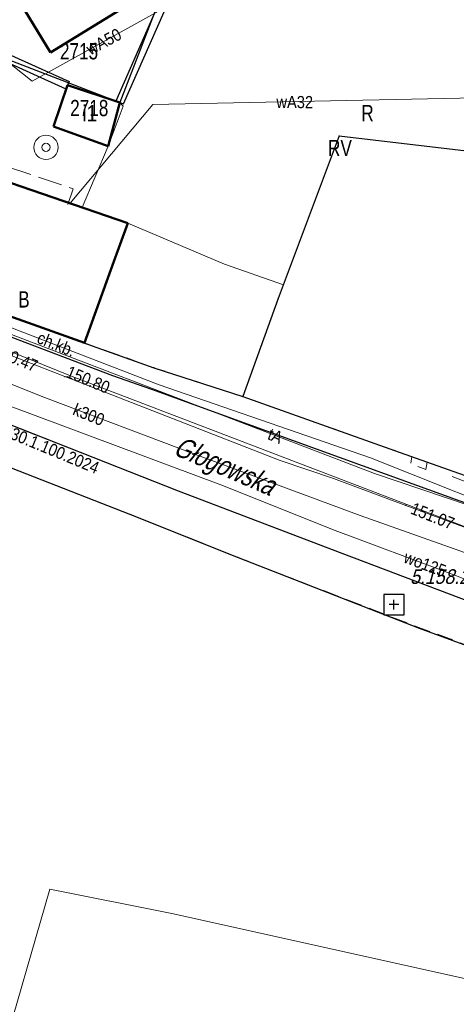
# Model space of a CAD drawing. Header units: metres. Extents: x 5552311 to 5555313, y 5709371 to 5712599.
# Tile 34 of 71: x 5554667 to 5554694, y 5710523 to 5710584. Entities that reach past the tile are written whole.
import ezdxf
from ezdxf.enums import TextEntityAlignment as Align

# ---------------------------------------------------------------- set-up
doc = ezdxf.new("R2010")
doc.units = ezdxf.units.M
doc.header["$MEASUREMENT"] = 0
doc.linetypes.add('1.0_0.5', pattern=[1.5, 1, -0.5])
doc.linetypes.add('1.5_0.5', pattern=[2, 1.5, -0.5])
doc.layers.get('0').update_dxf_attribs({"color": 2, "linetype": 'CONTINUOUS', "lineweight": 5})
for name, color, linetype in [('203-punkt graniczny', 7, 'CONTINUOUS'), ('209-oznaczenie konturu klasyfikacyjnego', 7, 'CONTINUOUS'), ('210-oznaczenie konturu użytku gruntowego', 60, 'CONTINUOUS'), ('217-kontur klasyfikacyjny', 7, 'CONTINUOUS'), ('218-kontur użytku gruntowego', 60, 'CONTINUOUS'), ('219-działka ewidencyjna', 7, 'CONTINUOUS'), ('312-budynek ewidencyjny', 7, 'CONTINUOUS'), ('312-oznaczenie budynku ewidencyjnego', 7, 'CONTINUOUS'), ('312-oznaczenie budynku ewidencyjnego-Atr117', 7, 'CONTINUOUS'), ('994-Nazwa ulicy', 7, 'CONTINUOUS'), ('chodnik', 7, 'CONTINUOUS'), ('chodnik-Atr17', 7, 'CONTINUOUS'), ('jezdnia', 7, 'CONTINUOUS'), ('krawężnik', 7, 'CONTINUOUS'), ('przewód elektroenergetyczny podziemny', 7, 'CONTINUOUS'), ('przewód gazowy', 7, 'CONTINUOUS'), ('przewód kanalizacyjny', 7, 'CONTINUOUS'), ('przewód kanalizacyjny-Atr1', 7, 'CONTINUOUS'), ('przewód telekomunikacyjny podziemny', 7, 'CONTINUOUS'), ('przewód telekomunikacyjny podziemny - ob. projektowany-Atr1', 7, 'CONTINUOUS'), ('przewód telekomunikacyjny podziemny-Atr1', 7, 'CONTINUOUS'), ('przewód wodociągowy', 7, 'CONTINUOUS'), ('przewód wodociągowy - ob. projektowany', 7, 'CONTINUOUS'), ('przewód wodociągowy-Atr1', 7, 'CONTINUOUS'), ('rzedna', 7, 'CONTINUOUS'), ('rzedna-Atr2', 7, 'CONTINUOUS'), ('studnia zwykła', 7, 'CONTINUOUS'), ('Szczegółowa osnowa geodezyjna pozioma', 7, 'CONTINUOUS'), ('Szczegółowa osnowa geodezyjna pozioma-Atr103', 7, 'CONTINUOUS'), ('ściana oporowa (linia)', 7, 'CONTINUOUS')]:
    doc.layers.add(name, color=color, linetype=linetype)
doc.styles.get("Standard").update_dxf_attribs({"font": 'Working1250', "width": 0.75})
doc.linetypes.add('otdn_500', pattern='A,5,0,[21,ksztalty.shx,S=0.5,R=0,X=0,Y=0]', length=5)

# ---------------------------------------------------------------- blocks, each defined once
blk = doc.blocks.new('203')
at = {"linetype": 'Continuous', "lineweight": 0}
h = blk.add_hatch(color=94, dxfattribs=at)
edge = h.paths.add_edge_path()
edge.add_arc((0, 0), 0.045, 0, 360)
blk = doc.blocks.new('US13')
at = {"color": 0, "linetype": 'Continuous', "lineweight": 13}
for radius in [0.75, 0.25]:
    blk.add_circle((0, 0), radius, dxfattribs=at)
blk = doc.blocks.new('PW01')
at = {"linetype": 'Continuous', "lineweight": 13}
h = blk.add_hatch(color=0, dxfattribs=at)
edge = h.paths.add_edge_path()
edge.add_arc((0, 0), 0.045, 0, 360)
blk = doc.blocks.new('OSSP')
at = {"color": 0}
for p, q in [((-0.626, 0.625), (-0.626, -0.625)), ((-0.626, 0.625), (-0.626, -0.625)), ((0.624, 0.625), (-0.626, 0.625)), ((0.624, 0.625), (-0.626, 0.625)), ((0.624, -0.625), (0.624, 0.625)), ((0.624, -0.625), (0.624, 0.625)), ((0.3, 0), (-0.3, 0)), ((0.3, 0), (-0.3, 0)), ((0, -0.3), (0, 0.3)), ((0, -0.3), (0, 0.3)), ((-0.626, -0.625), (0.624, -0.625)), ((-0.626, -0.625), (0.624, -0.625))]:
    blk.add_line(p, q, dxfattribs=at)

msp = doc.modelspace()

# ---------------------------------------------------------------- linework, layer by layer
at = {"layer": '217-kontur klasyfikacyjny', "color": 3, "linetype": 'Continuous', "lineweight": 18, "flags": 128}
for points in [[(5554676.39, 5710586.89), (5554673.24, 5710578.7)], [(5554673.44, 5710578.47), (5554672.51, 5710576)], [(5554673.24, 5710578.7), (5554673.44, 5710578.47)], [(5554683.31, 5710567.47), (5554686.74, 5710576.63)], [(5554686.74, 5710576.63), (5554697.37, 5710575.39)], [(5554672.51, 5710576), (5554670.92, 5710572.24)], [(5554670.92, 5710572.24), (5554673.74, 5710571.27)], [(5554673.74, 5710571.27), (5554679.69, 5710568.74)], [(5554679.69, 5710568.74), (5554683.31, 5710567.47)]]:
    msp.add_lwpolyline(points, dxfattribs=at)
at = {"layer": '218-kontur użytku gruntowego', "linetype": 'Continuous', "lineweight": 9, "flags": 128}
for points in [[(5554673.24, 5710578.7), (5554676.39, 5710586.89)], [(5554676.39, 5710586.89), (5554673.24, 5710578.7)], [(5554673.24, 5710578.7), (5554665, 5710581.84)], [(5554665, 5710581.84), (5554673.24, 5710578.7)], [(5554672.51, 5710576), (5554673.44, 5710578.47)], [(5554673.44, 5710578.47), (5554672.51, 5710576)], [(5554673.44, 5710578.47), (5554673.24, 5710578.7)], [(5554673.24, 5710578.7), (5554673.44, 5710578.47)], [(5554683.31, 5710567.47), (5554686.74, 5710576.63)], [(5554686.74, 5710576.63), (5554697.37, 5710575.39)], [(5554670.92, 5710572.24), (5554672.51, 5710576)], [(5554672.51, 5710576), (5554670.92, 5710572.24)], [(5554673.74, 5710571.27), (5554670.92, 5710572.24)], [(5554670.92, 5710572.24), (5554673.74, 5710571.27)], [(5554679.69, 5710568.74), (5554673.74, 5710571.27)], [(5554673.74, 5710571.27), (5554679.69, 5710568.74)], [(5554657.41, 5710568.75), (5554675.34, 5710562.38)], [(5554675.34, 5710562.38), (5554657.41, 5710568.75)], [(5554683.31, 5710567.47), (5554679.69, 5710568.74)], [(5554679.69, 5710568.74), (5554683.31, 5710567.47)], [(5554682.99, 5710566.63), (5554683.31, 5710567.47)], [(5554680.82, 5710560.6), (5554682.99, 5710566.63)], [(5554675.34, 5710562.38), (5554680.82, 5710560.6)], [(5554680.82, 5710560.6), (5554675.34, 5710562.38)], [(5554690.16, 5710557.29), (5554680.82, 5710560.6)], [(5554673.9, 5710553.35), (5554658.33, 5710559.41)], [(5554658.33, 5710559.41), (5554673.9, 5710553.35)], [(5554699.71, 5710553.91), (5554690.16, 5710557.29)], [(5554680.52, 5710550.71), (5554673.9, 5710553.35)], [(5554673.9, 5710553.35), (5554680.52, 5710550.71)], [(5554691.67, 5710546.36), (5554680.52, 5710550.71)], [(5554680.52, 5710550.71), (5554691.67, 5710546.36)], [(5554700.19, 5710543.25), (5554691.67, 5710546.36)], [(5554691.67, 5710546.36), (5554700.19, 5710543.25)], [(5554665.77, 5710519.44), (5554668.92, 5710530.3)], [(5554668.92, 5710530.3), (5554676.43, 5710528.8)], [(5554676.43, 5710528.8), (5554695.21, 5710524.65)]]:
    msp.add_lwpolyline(points, dxfattribs=at)
at = {"layer": '219-działka ewidencyjna', "color": 94, "linetype": 'Continuous', "lineweight": 30, "flags": 128}
for points in [[(5554676.39, 5710586.89), (5554673.24, 5710578.7)], [(5554665, 5710581.84), (5554673.24, 5710578.7)], [(5554686.74, 5710576.63), (5554682.99, 5710566.63)], [(5554686.74, 5710576.63), (5554697.37, 5710575.39)], [(5554657.41, 5710568.75), (5554675.34, 5710562.38)], [(5554682.99, 5710566.63), (5554680.82, 5710560.6)], [(5554675.34, 5710562.38), (5554680.82, 5710560.6)], [(5554680.82, 5710560.6), (5554690.16, 5710557.29)], [(5554658.33, 5710559.41), (5554673.9, 5710553.35)], [(5554690.16, 5710557.29), (5554699.71, 5710553.91)], [(5554673.9, 5710553.35), (5554680.52, 5710550.71)], [(5554680.52, 5710550.71), (5554691.67, 5710546.36)], [(5554691.67, 5710546.36), (5554700.19, 5710543.25)]]:
    msp.add_lwpolyline(points, dxfattribs=at)
at = {"layer": '312-budynek ewidencyjny', "color": 8, "linetype": 'Continuous', "lineweight": 50, "flags": 128}
for points in [[(5554668.96, 5710581.76), (5554667.14, 5710584.75)], [(5554673.85, 5710584.76), (5554668.96, 5710581.76)], [(5554669.15, 5710577.22), (5554670.02, 5710579.75)], [(5554670.02, 5710579.75), (5554673.24, 5710578.7)], [(5554673.24, 5710578.7), (5554672.51, 5710576)], [(5554672.51, 5710576), (5554669.15, 5710577.22)], [(5554659.97, 5710575.98), (5554673.74, 5710571.27)], [(5554673.74, 5710571.27), (5554672.86, 5710568.91)], [(5554671.06, 5710563.91), (5554657.42, 5710568.76)], [(5554672.86, 5710568.91), (5554671.06, 5710563.91)]]:
    msp.add_lwpolyline(points, dxfattribs=at)
at = {"layer": 'chodnik', "color": 8, "linetype": '1.0_0.5', "lineweight": 18, "flags": 128}
for points in [[(5554635.54, 5710593.77), (5554634.91, 5710595.04), (5554633.91, 5710593.77), (5554633.75, 5710592.48), (5554638.74, 5710583.42), (5554641.01, 5710580.08), (5554643.71, 5710577.08), (5554646.71, 5710574.28), (5554649.98, 5710571.75), (5554654.48, 5710569.13), (5554657.23, 5710567.94), (5554663.58, 5710565.38), (5554672.78, 5710561.9), (5554675.18, 5710561.06), (5554689.57, 5710555.85), (5554698.78, 5710552.52), (5554710.37, 5710548.38), (5554714.25, 5710546.74), (5554729.82, 5710541.69), (5554742.89, 5710537.3), (5554751.26, 5710534.52), (5554762.58, 5710530.76), (5554774.22, 5710526.97), (5554774.78, 5710528.37), (5554764.27, 5710531.88), (5554751.75, 5710536.33), (5554751.77, 5710536.51), (5554750.8, 5710536.85), (5554747.46, 5710538.23), (5554747.7, 5710540.56), (5554744.66, 5710541.51), (5554744.56, 5710541.2), (5554739.98, 5710542.65), (5554739.84, 5710542.24), (5554738.75, 5710542.66), (5554738.86, 5710543), (5554737.13, 5710543.55), (5554736.94, 5710542.93), (5554735.52, 5710543.39), (5554735.71, 5710544), (5554735.21, 5710544.15), (5554734.57, 5710542.28), (5554734.29, 5710542.36), (5554734.21, 5710542.13), (5554733.69, 5710542.29), (5554733.6, 5710541.98), (5554731.6, 5710542.57), (5554731.71, 5710542.9), (5554731.2, 5710543.05), (5554731.26, 5710543.29), (5554730.98, 5710543.4), (5554731.45, 5710545.01), (5554730.83, 5710545.22), (5554730.25, 5710543.35), (5554729.32, 5710543.64), (5554729.03, 5710543.39), (5554727.46, 5710543.87), (5554727.33, 5710544.25), (5554717.41, 5710547.27), (5554713.9, 5710548.53), (5554699.71, 5710553.91), (5554699.01, 5710554.16), (5554698.93, 5710553.83), (5554698.03, 5710554.16), (5554698.06, 5710554.49), (5554696.65, 5710554.99), (5554696.58, 5710554.63), (5554695.68, 5710554.95), (5554695.75, 5710555.31), (5554694.67, 5710555.69), (5554694.6, 5710555.33), (5554693.68, 5710555.69), (5554693.72, 5710556.03), (5554692.17, 5710556.57), (5554692.08, 5710556.12), (5554691.15, 5710556.47), (5554691.23, 5710556.91), (5554690.16, 5710557.29), (5554680.82, 5710560.6), (5554675.34, 5710562.38), (5554657.42, 5710568.76), (5554652.45, 5710572.15), (5554644.79, 5710578.37), (5554640.8, 5710583.2)], [(5554701.94, 5710544.3), (5554700.74, 5710545.72), (5554686.94, 5710550.95), (5554676.86, 5710554.79), (5554657.36, 5710562.45), (5554644.05, 5710567.69), (5554634.22, 5710571.59), (5554626.43, 5710574.52), (5554620.44, 5710576.15), (5554615.82, 5710578.07), (5554614.07, 5710578.62), (5554612.84, 5710578.98), (5554609.83, 5710579.69), (5554607.1, 5710579.88), (5554604.29, 5710579.54), (5554600.63, 5710578.77), (5554596.7, 5710577.62), (5554593.44, 5710576.59), (5554589.82, 5710575.3), (5554586.34, 5710573.89), (5554582.72, 5710572.29), (5554575.58, 5710569.01), (5554564.32, 5710563.87), (5554562.8, 5710562.57), (5554562.14, 5710560.52), (5554562.19, 5710557.43), (5554569.93, 5710560.88), (5554577.48, 5710564.19), (5554576.33, 5710566.7), (5554590.07, 5710571.3), (5554610.13, 5710577.71), (5554621.39, 5710573.98), (5554633.71, 5710570.24), (5554643.52, 5710566.58), (5554644.29, 5710566.22), (5554644.46, 5710566.66), (5554645.25, 5710566.29), (5554645.11, 5710565.84), (5554645.84, 5710565.51), (5554645.96, 5710565.94), (5554646.76, 5710565.6), (5554646.6, 5710565.15), (5554648.61, 5710564.22), (5554648.79, 5710564.71), (5554649.54, 5710564.32), (5554649.37, 5710563.87), (5554650.83, 5710563.19), (5554650.97, 5710563.67), (5554651.74, 5710563.33), (5554651.6, 5710562.84), (5554652.55, 5710562.39), (5554652.72, 5710562.88), (5554653.52, 5710562.52), (5554653.37, 5710562.02), (5554654.28, 5710561.6), (5554654.43, 5710562.07), (5554655.19, 5710561.74), (5554655.01, 5710561.26), (5554657.89, 5710559.92), (5554658.33, 5710559.41), (5554673.9, 5710553.35), (5554680.52, 5710550.71), (5554691.66, 5710546.4), (5554700.19, 5710543.25), (5554700.94, 5710541.59), (5554701.56, 5710541.41), (5554701.89, 5710542.53)]]:
    msp.add_lwpolyline(points, close=True, dxfattribs=at)
at = {"layer": 'jezdnia', "color": 8, "linetype": '1.5_0.5', "lineweight": 18, "flags": 128}
msp.add_lwpolyline([(5554558, 5710570.33), (5554562.14, 5710560.52), (5554562.8, 5710562.57), (5554564.32, 5710563.87), (5554575.58, 5710569.01), (5554582.72, 5710572.29), (5554586.34, 5710573.89), (5554589.82, 5710575.3), (5554593.44, 5710576.59), (5554596.7, 5710577.62), (5554600.63, 5710578.77), (5554604.29, 5710579.54), (5554607.1, 5710579.88), (5554609.83, 5710579.69), (5554612.84, 5710578.98), (5554614.07, 5710578.62), (5554615.82, 5710578.07), (5554620.44, 5710576.15), (5554626.43, 5710574.52), (5554634.22, 5710571.59), (5554644.05, 5710567.69), (5554657.36, 5710562.45), (5554676.86, 5710554.79), (5554686.94, 5710550.95), (5554700.74, 5710545.72), (5554701.94, 5710544.3), (5554701.89, 5710542.53), (5554701.56, 5710541.41), (5554707.44, 5710538.78), (5554708.55, 5710539.84), (5554708.99, 5710540.24), (5554709.69, 5710540.89), (5554710.98, 5710541.56), (5554712.5, 5710541.41), (5554720.5, 5710538.63), (5554736.78, 5710533.06), (5554749.57, 5710528.78), (5554763.55, 5710524.1), (5554766.07, 5710523.24), (5554782.69, 5710517.85), (5554796.57, 5710513.51), (5554803.14, 5710511.53), (5554825.07, 5710504.76), (5554823.27, 5710511.18), (5554815.61, 5710513.72), (5554799.99, 5710518.83), (5554799.5, 5710519.11), (5554799.2, 5710519.56), (5554798.33, 5710521.27), (5554797.28, 5710521.23), (5554795.45, 5710521.76), (5554793.69, 5710523.21), (5554792.64, 5710522.93), (5554791.5, 5710521.88), (5554790.13, 5710521.95), (5554787.1, 5710522.84), (5554785.11, 5710523.52), (5554778.56, 5710525.61), (5554774.22, 5710526.97), (5554762.58, 5710530.76), (5554751.26, 5710534.52), (5554742.89, 5710537.3), (5554729.82, 5710541.69), (5554714.25, 5710546.74), (5554710.37, 5710548.38), (5554698.78, 5710552.52), (5554689.57, 5710555.85), (5554675.18, 5710561.06), (5554672.78, 5710561.9), (5554663.58, 5710565.38), (5554657.23, 5710567.94), (5554654.48, 5710569.13), (5554649.98, 5710571.75), (5554646.71, 5710574.28), (5554643.71, 5710577.08), (5554641.01, 5710580.08), (5554638.74, 5710583.42), (5554633.75, 5710592.48), (5554633.91, 5710593.77), (5554634.91, 5710595.04), (5554633.01, 5710599.07), (5554631.32, 5710598.71), (5554629.63, 5710599.6), (5554625.95, 5710606.2), (5554625.71, 5710607.17), (5554626.02, 5710607.96), (5554642.85, 5710629.44), (5554638.66, 5710629.24), (5554632.54, 5710621.1), (5554625.82, 5710612.21), (5554623.73, 5710611.37), (5554622.02, 5710612.5), (5554609.82, 5710629.69), (5554603.83, 5710627.01), (5554609.56, 5710618.13), (5554617.52, 5710605.64), (5554618.27, 5710604.43), (5554618.94, 5710603.08), (5554618.99, 5710602.3), (5554618.71, 5710601.51), (5554617.21, 5710600.11), (5554615.15, 5710598.69), (5554603.4, 5710592.52), (5554592.29, 5710586.8), (5554591.52, 5710586.8), (5554590.85, 5710587.1), (5554590.26, 5710587.53), (5554589.28, 5710588.68), (5554580.73, 5710602.65), (5554575.05, 5710600.93), (5554584.05, 5710586.01), (5554584.47, 5710583.62), (5554582.84, 5710581.95), (5554570.69, 5710576.2), (5554558.91, 5710570.55)], close=True, dxfattribs=at)
at = {"layer": 'krawężnik', "color": 8, "linetype": 'Continuous', "lineweight": 25, "flags": 128}
for points in [[(5554634.91, 5710595.04), (5554633.91, 5710593.77), (5554633.75, 5710592.48), (5554638.74, 5710583.42), (5554641.01, 5710580.08), (5554643.71, 5710577.08), (5554646.71, 5710574.28), (5554649.98, 5710571.75), (5554654.48, 5710569.13), (5554657.23, 5710567.94), (5554663.58, 5710565.38), (5554672.78, 5710561.9), (5554675.18, 5710561.06), (5554689.57, 5710555.85), (5554698.78, 5710552.52), (5554710.37, 5710548.38), (5554714.25, 5710546.74), (5554729.82, 5710541.69), (5554742.89, 5710537.3), (5554751.26, 5710534.52), (5554762.58, 5710530.76), (5554774.22, 5710526.97), (5554778.56, 5710525.61)], [(5554701.56, 5710541.41), (5554701.89, 5710542.53), (5554701.94, 5710544.3), (5554700.74, 5710545.72), (5554686.94, 5710550.95), (5554676.86, 5710554.79), (5554657.36, 5710562.45), (5554644.05, 5710567.69), (5554634.22, 5710571.59), (5554626.43, 5710574.52), (5554620.44, 5710576.15), (5554615.82, 5710578.07)]]:
    msp.add_lwpolyline(points, dxfattribs=at)
at = {"layer": 'przewód elektroenergetyczny podziemny', "color": 1, "linetype": 'Continuous', "lineweight": 18, "flags": 128}
msp.add_lwpolyline([(5554746.97, 5710536.32), (5554714.02, 5710547.69), (5554713.26, 5710548.15), (5554700, 5710553.25), (5554699.28, 5710552.62), (5554688.68, 5710556.84), (5554675.66, 5710561.33), (5554659.32, 5710567.61), (5554658.02, 5710568.24), (5554652.74, 5710571.71), (5554652.17, 5710571.96), (5554644.6, 5710578.37), (5554640.93, 5710582.24), (5554636.89, 5710589.26), (5554637.33, 5710589.42), (5554634.93, 5710593.99), (5554662.51, 5710609.21), (5554676.03, 5710616.28), (5554685.57, 5710620.81)], dxfattribs=at)
at = {"layer": 'przewód gazowy', "color": 40, "linetype": 'Continuous', "lineweight": 18, "flags": 128}
msp.add_lwpolyline([(5554629.51, 5710592.95), (5554630.81, 5710590.71), (5554633.33, 5710586.82), (5554635.89, 5710582.98), (5554638.6, 5710579.21), (5554641.36, 5710575.52), (5554643.95, 5710572.09), (5554648.15, 5710570.26), (5554648.38, 5710570.08), (5554664.78, 5710563.81), (5554669.85, 5710561.83), (5554683.11, 5710556.68), (5554686.39, 5710555.56), (5554690.85, 5710553.91), (5554705.54, 5710548.47), (5554708.34, 5710547.56), (5554714.35, 5710545.32), (5554715.95, 5710544.73), (5554718.14, 5710543.92), (5554723.22, 5710542.05), (5554743.94, 5710535.12)], dxfattribs=at)
at = {"layer": 'przewód kanalizacyjny', "color": 34, "linetype": 'Continuous', "lineweight": 18, "flags": 128}
msp.add_lwpolyline([(5554628.3, 5710594.29), (5554640.08, 5710575.77), (5554643.41, 5710570.58), (5554668.65, 5710560.53), (5554677.79, 5710557.09), (5554688.04, 5710553.28), (5554705.47, 5710547.12)], dxfattribs=at)
at = {"layer": 'przewód telekomunikacyjny podziemny', "color": 30, "linetype": 'Continuous', "lineweight": 18, "flags": 128}
for points in [[(5554653.59, 5710570.42), (5554658.12, 5710567.63), (5554688.92, 5710555.87), (5554712.49, 5710547.92), (5554733.93, 5710540.68), (5554741.51, 5710538.13), (5554741.64, 5710538.61)], [(5554652.72, 5710569.27), (5554657.15, 5710567.14), (5554670.2, 5710561.88), (5554695.79, 5710552.1), (5554743.64, 5710536.05), (5554811.13, 5710513.89), (5554849.23, 5710501.66), (5554860.78, 5710496.98), (5554866.29, 5710494.04), (5554867.28, 5710493.48), (5554912.9, 5710462.47), (5554928.66, 5710451.28), (5554935.43, 5710447.65), (5554948.73, 5710441.03)]]:
    msp.add_lwpolyline(points, dxfattribs=at)
at = {"layer": 'przewód wodociągowy', "color": 5, "linetype": 'Continuous', "lineweight": 18, "flags": 128}
for points in [[(5554660.73, 5710579.93), (5554664.15, 5710582.91), (5554667.84, 5710580.01), (5554677.51, 5710585.38), (5554676.46, 5710590.44)], [(5554670.17, 5710572.49), (5554675.27, 5710578.56), (5554696.16, 5710578.99), (5554695.62, 5710572.34)], [(5554629.18, 5710574.94), (5554642, 5710569.72), (5554649.34, 5710567.02), (5554653.37, 5710565.5), (5554654.78, 5710564.83), (5554666.48, 5710560.02), (5554679.45, 5710555.18), (5554686.5, 5710552.37), (5554693.53, 5710549.75), (5554709.59, 5710543.48), (5554714.35, 5710541.61), (5554716.67, 5710540.68), (5554719.55, 5710539.74), (5554720.87, 5710539.24), (5554737.43, 5710534.51), (5554744.28, 5710532.08), (5554747.67, 5710530.86), (5554754.22, 5710528.46), (5554766.15, 5710524.25)]]:
    msp.add_lwpolyline(points, dxfattribs=at)
at = {"layer": 'przewód wodociągowy - ob. projektowany', "color": 5, "linetype": '1.5_0.5', "lineweight": 18, "flags": 128}
msp.add_lwpolyline([(5554654.9, 5710564.88), (5554658.92, 5710576.17), (5554659.85, 5710576.9), (5554670.37, 5710573.38), (5554670.04, 5710572.41)], dxfattribs=at)
at = {"layer": 'ściana oporowa (linia)', "color": 8}
for p, q in [((5554673.011, 5710578.801), (5554677.558, 5710589.144)), ((5554665.568, 5710582.034), (5554670.123, 5710579.978))]:
    msp.add_line(p, q, dxfattribs=at)
at = {"layer": 'ściana oporowa (linia)', "color": 8, "linetype": 'otdn_500'}
for p, q in [((5554673.469, 5710578.599), (5554677.942, 5710588.776)), ((5554665.612, 5710581.466), (5554669.917, 5710579.522))]:
    msp.add_line(p, q, dxfattribs=at)
at = {"layer": 'ściana oporowa (linia)', "color": 8, "linetype": 'Continuous'}
for p, q in [((5554670.02, 5710579.75), (5554669.917, 5710579.522)), ((5554670.123, 5710579.978), (5554670.02, 5710579.75)), ((5554673.011, 5710578.801), (5554673.24, 5710578.7)), ((5554673.24, 5710578.7), (5554673.469, 5710578.599))]:
    msp.add_line(p, q, dxfattribs=at)

# ---------------------------------------------------------------- block references
at = {"layer": '203-punkt graniczny', "color": 8, "linetype": 'Continuous', "lineweight": 18}
for p in [(5554673.24, 5710578.7), (5554686.74, 5710576.63), (5554682.99, 5710566.63), (5554675.34, 5710562.38), (5554680.82, 5710560.6), (5554690.16, 5710557.29), (5554673.9, 5710553.35), (5554680.52, 5710550.71), (5554691.67, 5710546.36)]:
    msp.add_blockref('203', p, dxfattribs=at)
at = {"layer": 'rzedna', "color": 40, "linetype": 'Continuous', "lineweight": 18}
for p in [(5554669.85, 5710561.83), (5554690.85, 5710553.91)]:
    msp.add_blockref('PW01', p, dxfattribs=at)
at = {"layer": 'studnia zwykła', "color": 5, "linetype": 'Continuous', "lineweight": 18}
msp.add_blockref('US13', (5554668.69, 5710575.93), dxfattribs=at)
at = {"layer": 'Szczegółowa osnowa geodezyjna pozioma', "color": 8, "linetype": 'Continuous', "lineweight": 18}
msp.add_blockref('OSSP', (5554690.115, 5710547.811), dxfattribs=at)

# ---------------------------------------------------------------- texts
at = {"layer": '209-oznaczenie konturu klasyfikacyjnego', "color": 3, "linetype": 'Continuous', "lineweight": 18, "width": 0.79}
msp.add_text('RV', height=1, dxfattribs=at).set_placement((5554686.06, 5710575.39))
at = {"layer": '210-oznaczenie konturu użytku gruntowego', "linetype": 'Continuous', "lineweight": 18, "width": 0.79}
for s, p in [('R', (5554688.11, 5710577.54)), ('B', (5554666.98, 5710566.08))]:
    msp.add_text(s, height=1, dxfattribs=at).set_placement(p)
at = {"layer": '312-oznaczenie budynku ewidencyjnego', "color": 8, "linetype": 'Continuous', "lineweight": 18, "width": 0.79}
for s, p in [('2715', (5554669.55, 5710582.34)), ('2718', (5554670.18, 5710578.85))]:
    msp.add_text(s, height=1, dxfattribs=at).set_placement(p, align=Align.TOP_LEFT)
at = {"layer": '312-oznaczenie budynku ewidencyjnego-Atr117', "color": 8, "width": 0.9}
msp.add_text('i1', height=1, dxfattribs=at).set_placement((5554670.92, 5710577.53))
at = {"layer": '994-Nazwa ulicy', "color": 7, "linetype": 'Continuous', "lineweight": 25, "oblique": 15, "width": 0.79}
msp.add_text('Głogowska', height=1.25, rotation=336.676, dxfattribs=at).set_placement((5554676.7, 5710557.65), align=Align.MIDDLE_LEFT)
at = {"layer": 'chodnik-Atr17', "color": 8, "width": 0.9}
msp.add_text('ch.kb.', height=0.75, rotation=337.971, dxfattribs=at).set_placement((5554668.07, 5710563.93))
at = {"layer": 'przewód kanalizacyjny-Atr1', "color": 34, "width": 0.9}
msp.add_text('k300', height=0.75, rotation=-21.943, dxfattribs=at).set_placement((5554670.42, 5710559.86), align=Align.MIDDLE_LEFT)
at = {"layer": 'przewód telekomunikacyjny podziemny - ob. projektowany-Atr1', "color": 30, "width": 0.9}
msp.add_text('proj. t DG.GiK.6630.1.100.2024', height=0.75, rotation=337.514, dxfattribs=at).set_placement((5554660.22, 5710561.01), align=Align.MIDDLE_LEFT)
at = {"layer": 'przewód telekomunikacyjny podziemny-Atr1', "color": 30, "width": 0.9}
msp.add_text('tA', height=0.75, rotation=337.792, dxfattribs=at).set_placement((5554682.42, 5710558.35), align=Align.MIDDLE_LEFT)
at = {"layer": 'przewód wodociągowy-Atr1', "color": 5, "width": 0.9}
for s, rotation, p in [('wA50', 27.746, (5554671.25, 5710581.91)), ('wA32', 359.89, (5554682.88, 5710578.72)), ('wo125', 339.56, (5554690.79, 5710550.77))]:
    msp.add_text(s, height=0.75, rotation=rotation, dxfattribs=at).set_placement(p, align=Align.MIDDLE_LEFT)
at = {"layer": 'rzedna-Atr2', "color": 40, "lineweight": 5, "width": 0.9}
for s, rotation, p in [('150.47', 337.425, (5554665.57, 5710563.5)), ('151.07', 338.348, (5554691.22, 5710553.77))]:
    msp.add_text(s, height=0.75, rotation=rotation, dxfattribs=at).set_placement(p, align=Align.MIDDLE_LEFT)
msp.add_text('150.80', height=0.75, rotation=337.425, dxfattribs=at).set_placement((5554669.87, 5710561.83))
at = {"layer": 'Szczegółowa osnowa geodezyjna pozioma-Atr103', "color": 8, "oblique": 15, "width": 0.9}
msp.add_text('5.158.27.1.12030', height=0.9, dxfattribs=at).set_placement((5554691.115, 5710548.811), align=Align.BOTTOM_LEFT)

doc.saveas('drawing.dxf')
